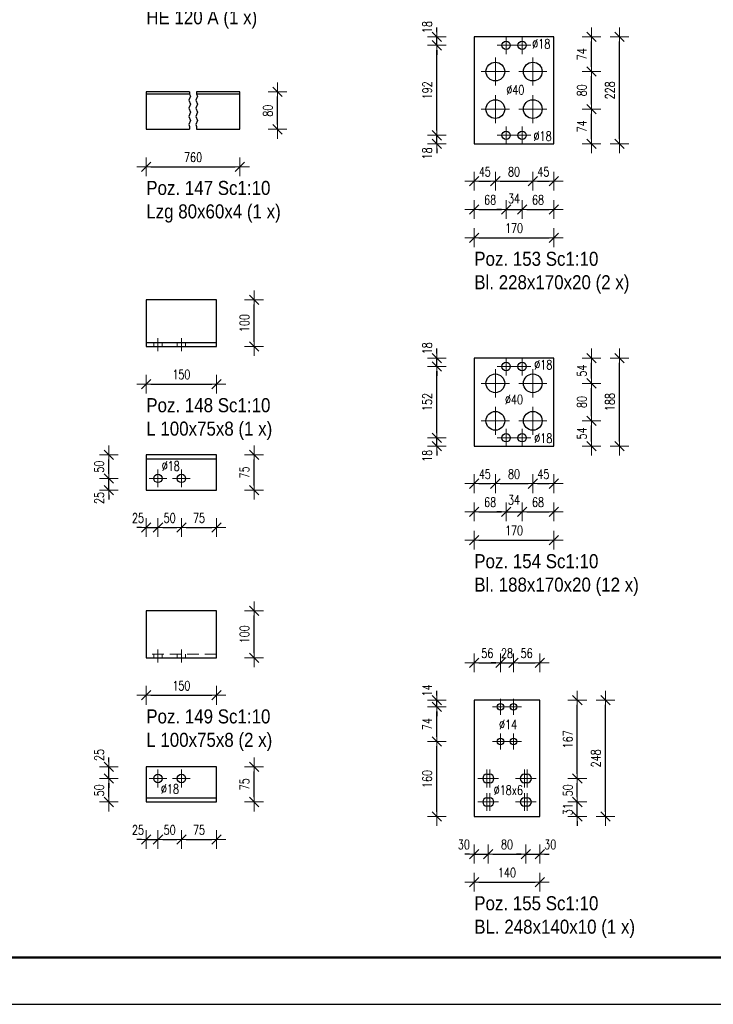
# Model space of a CAD drawing. Header units: millimetres. Extents: x -162 to 500, y 16347 to 16842.
# Tile 2 of 14: x 19 to 167, y 16347 to 16557. Entities that reach past the tile are written whole.
import ezdxf

# ---------------------------------------------------------------- set-up
doc = ezdxf.new("R2010")
doc.units = ezdxf.units.MM
doc.header["$LTSCALE"] = 10
doc.linetypes.add('HIDDEN', pattern=[0.375, 0.25, -0.125])
doc.linetypes.add('MITTE', pattern=[2, 1.25, -0.25, 0.25, -0.25])
doc.layers.get('Defpoints').update_dxf_attribs({"color": 1})
doc.layers.add('_FORMATKA', color=8, linetype='Continuous', plot=False)
for name, color, linetype, lineweight in [('_RAMKA', 7, 'Continuous', 35), ('PS_DIM', 4, 'Continuous', 13), ('PS_Hidden', 2, 'HIDDEN', 9), ('PS_Mid', 5, 'MITTE', 15), ('PS_Plate', 35, 'Continuous', 30), ('PS_Shape', 161, 'Continuous', 30), ('PS_SOLID', 7, 'Continuous', 30), ('PS_TEXT', 3, 'Continuous', 18)]:
    doc.layers.add(name, color=color, linetype=linetype, lineweight=lineweight)
doc.styles.add('gil', font='txt', dxfattribs={"width": 0.9})
doc.styles.add('simplex', font='simplex.shx', dxfattribs={"width": 0.75})
doc.dimstyles.new('1_10_PRZ_DS1-LS10', dxfattribs={"dimtxt": 2, "dimasz": 1, "dimexe": 2, "dimexo": 5, "dimgap": 1, "dimtad": 1, "dimdec": 0, "dimlfac": 10, "dimtxsty": 'simplex', "dimblk": 'dimznak', "dimcen": 2, "dimse1": 1, "dimse2": 1, "dimclrt": 3, "dimadec": 1, "dimazin": 0, "dimtfac": 1, "dimtdec": 0, "dimtix": 1, "dimtmove": 2, "dimatfit": 3, "dimldrblk": 'dim-grot', "dimfxl": 1, "dimarcsym": 0})

# ---------------------------------------------------------------- blocks, each defined once
blk = doc.blocks.new('dim-grot')
blk.add_hatch(color=256).paths.add_polyline_path([(0, 0), (-2, 0.5), (-2, -0.5)])
blk.add_lwpolyline([(0, 0), (-2, 0.5), (-2, -0.5), (0, 0)])
blk = doc.blocks.new('dimznak')
at = {"color": 0}
for points in [[(-2, 0), (2, 0)], [(0, 2), (0, -2)]]:
    blk.add_lwpolyline(points, dxfattribs=at)
at = {"color": 2}
blk.add_lwpolyline([(1, 1), (-1, -1)], dxfattribs=at)
blk = doc.blocks.new('*D116')
at = {"layer": 'Defpoints', "color": 0, "transparency": 16777216}
for p in [(48.05, 16458.81), (45.55, 16456.31), (48.05, 16448.31)]:
    blk.add_point(p, dxfattribs=at)
at = {"layer": 'PS_DIM', "color": 0, "lineweight": -2, "transparency": 16777216}
for p, q in [((44.55, 16448.31), (43.55, 16448.31)), ((45.55, 16448.31), (48.05, 16448.31)), ((49.05, 16448.31), (50.05, 16448.31))]:
    blk.add_line(p, q, dxfattribs=at)
blk.add_blockref('dimznak', (45.55, 16448.31), dxfattribs=at)
at = {"layer": 'PS_DIM', "color": 0, "lineweight": -2, "transparency": 16777216, "rotation": 180}
blk.add_blockref('dimznak', (48.05, 16448.31), dxfattribs=at)
at = {"layer": 'PS_DIM', "color": 3, "transparency": 16777216, "insert": (43.78, 16450.35), "char_height": 2, "attachment_point": 5, "style": 'simplex'}
blk.add_mtext('25', dxfattribs=at)
blk = doc.blocks.new('*D119')
at = {"layer": 'Defpoints', "color": 0, "transparency": 16777216}
for p in [(37.55, 16458.81), (48.05, 16458.81), (45.55, 16456.31)]:
    blk.add_point(p, dxfattribs=at)
at = {"layer": 'PS_DIM', "color": 0, "lineweight": -2, "transparency": 16777216}
for p, q in [((37.55, 16459.81), (37.55, 16460.81)), ((37.55, 16456.31), (37.55, 16458.81)), ((37.55, 16455.31), (37.55, 16454.31))]:
    blk.add_line(p, q, dxfattribs=at)
for p, rotation in [((37.55, 16458.81), 270), ((37.55, 16456.31), 90)]:
    blk.add_blockref('dimznak', p, dxfattribs=dict(at, rotation=rotation))
at = {"layer": 'PS_DIM', "color": 3, "transparency": 16777216, "insert": (35.51, 16454.61), "char_height": 2, "attachment_point": 5, "rotation": 90, "style": 'simplex'}
blk.add_mtext('25', dxfattribs=at)
blk = doc.blocks.new('*D124')
at = {"layer": 'Defpoints', "color": 0, "transparency": 16777216}
for p in [(48.05, 16394.77), (45.55, 16389.77), (48.05, 16381.77)]:
    blk.add_point(p, dxfattribs=at)
at = {"layer": 'PS_DIM', "color": 0, "lineweight": -2, "transparency": 16777216}
for p, q in [((44.55, 16381.77), (43.55, 16381.77)), ((45.55, 16381.77), (48.05, 16381.77)), ((49.05, 16381.77), (50.05, 16381.77))]:
    blk.add_line(p, q, dxfattribs=at)
blk.add_blockref('dimznak', (45.55, 16381.77), dxfattribs=at)
at = {"layer": 'PS_DIM', "color": 0, "lineweight": -2, "transparency": 16777216, "rotation": 180}
blk.add_blockref('dimznak', (48.05, 16381.77), dxfattribs=at)
at = {"layer": 'PS_DIM', "color": 3, "transparency": 16777216, "insert": (43.8, 16383.81), "char_height": 2, "attachment_point": 5, "style": 'simplex'}
blk.add_mtext('25', dxfattribs=at)
blk = doc.blocks.new('*D128')
at = {"layer": 'Defpoints', "color": 0, "transparency": 16777216}
for p in [(37.55, 16397.27), (45.55, 16397.27), (48.05, 16394.77)]:
    blk.add_point(p, dxfattribs=at)
at = {"layer": 'PS_DIM', "color": 0, "lineweight": -2, "transparency": 16777216}
for p, q in [((37.55, 16398.27), (37.55, 16399.27)), ((37.55, 16394.77), (37.55, 16397.27)), ((37.55, 16393.77), (37.55, 16392.77))]:
    blk.add_line(p, q, dxfattribs=at)
for p, rotation in [((37.55, 16397.27), 270), ((37.55, 16394.77), 90)]:
    blk.add_blockref('dimznak', p, dxfattribs=dict(at, rotation=rotation))
at = {"layer": 'PS_DIM', "color": 3, "transparency": 16777216, "insert": (35.51, 16399.81), "char_height": 2, "attachment_point": 5, "rotation": 90, "style": 'simplex'}
blk.add_mtext('25', dxfattribs=at)
blk = doc.blocks.new('*D165')
at = {"layer": 'Defpoints', "color": 0, "transparency": 16777216}
for p in [(122.35, 16531.99), (125.75, 16531.99), (125.75, 16516.19)]:
    blk.add_point(p, dxfattribs=at)
at = {"layer": 'PS_DIM', "color": 0, "lineweight": -2, "transparency": 16777216}
for p, q in [((121.35, 16516.19), (120.35, 16516.19)), ((122.35, 16516.19), (125.75, 16516.19)), ((126.75, 16516.19), (127.75, 16516.19))]:
    blk.add_line(p, q, dxfattribs=at)
blk.add_blockref('dimznak', (122.35, 16516.19), dxfattribs=at)
at = {"layer": 'PS_DIM', "color": 0, "lineweight": -2, "transparency": 16777216, "rotation": 180}
blk.add_blockref('dimznak', (125.75, 16516.19), dxfattribs=at)
at = {"layer": 'PS_DIM', "color": 3, "transparency": 16777216, "insert": (124.05, 16518.52), "char_height": 2, "attachment_point": 5, "style": 'simplex'}
blk.add_mtext('34', dxfattribs=at)
blk = doc.blocks.new('*D168')
at = {"layer": 'Defpoints', "color": 0, "transparency": 16777216}
for p in [(107.55, 16531.99), (122.35, 16531.99), (115.55, 16530.19)]:
    blk.add_point(p, dxfattribs=at)
at = {"layer": 'PS_DIM', "color": 0, "lineweight": -2, "transparency": 16777216}
for p, q in [((107.55, 16532.99), (107.55, 16533.99)), ((107.55, 16530.19), (107.55, 16531.99)), ((107.55, 16529.19), (107.55, 16528.19))]:
    blk.add_line(p, q, dxfattribs=at)
for p, rotation in [((107.55, 16531.99), 270), ((107.55, 16530.19), 90)]:
    blk.add_blockref('dimznak', p, dxfattribs=dict(at, rotation=rotation))
at = {"layer": 'PS_DIM', "color": 3, "transparency": 16777216, "insert": (105.51, 16528.12), "char_height": 2, "attachment_point": 5, "rotation": 90, "style": 'simplex'}
blk.add_mtext('18', dxfattribs=at)
blk = doc.blocks.new('*D170')
at = {"layer": 'Defpoints', "color": 0, "transparency": 16777216}
for p in [(107.55, 16552.99), (115.55, 16552.99), (122.35, 16551.19)]:
    blk.add_point(p, dxfattribs=at)
at = {"layer": 'PS_DIM', "color": 0, "lineweight": -2, "transparency": 16777216}
for p, q in [((107.55, 16553.99), (107.55, 16554.99)), ((107.55, 16551.19), (107.55, 16552.99)), ((107.55, 16550.19), (107.55, 16549.19))]:
    blk.add_line(p, q, dxfattribs=at)
for p, rotation in [((107.55, 16552.99), 270), ((107.55, 16551.19), 90)]:
    blk.add_blockref('dimznak', p, dxfattribs=dict(at, rotation=rotation))
at = {"layer": 'PS_DIM', "color": 3, "transparency": 16777216, "insert": (105.51, 16555.07), "char_height": 2, "attachment_point": 5, "rotation": 90, "style": 'simplex'}
blk.add_mtext('18', dxfattribs=at)
blk = doc.blocks.new('*X160')
at = {"layer": 'PS_Mid', "color": 5, "linetype": 'MITTE'}
for p, q in [((-1.7, 11.5), (-1.7, 7.7)), ((1.7, 11.5), (1.7, 7.7)), ((0.2, 9.6), (-3.6, 9.6)), ((3.6, 9.6), (-0.2, 9.6)), ((-4, 7), (-4, 1)), ((4, 7), (4, 1)), ((-1, 4), (-7, 4)), ((7, 4), (1, 4)), ((-4, -1), (-4, -7)), ((4, -1), (4, -7)), ((-1, -4), (-7, -4)), ((7, -4), (1, -4)), ((-1.7, -7.7), (-1.7, -11.5)), ((1.7, -7.7), (1.7, -11.5)), ((0.2, -9.6), (-3.6, -9.6)), ((3.6, -9.6), (-0.2, -9.6))]:
    blk.add_line(p, q, dxfattribs=at)
at = {"layer": 'PS_SOLID', "color": 7, "linetype": 'Continuous'}
for p, q in [((-4, 11.4), (-8.5, 11.4)), ((-8.5, 11.4), (-8.5, -11.4)), ((-1.7, 11.4), (-4, 11.4)), ((1.7, 11.4), (-1.7, 11.4)), ((4, 11.4), (1.7, 11.4)), ((8.5, 11.4), (4, 11.4)), ((8.5, -11.4), (8.5, 11.4)), ((-8.5, -11.4), (8.5, -11.4))]:
    blk.add_line(p, q, dxfattribs=at)
at = {"layer": 'PS_SOLID', "color": 7}
for centre, radius in [((-1.7, 9.6), 0.9), ((1.7, 9.6), 0.9), ((-4, 4), 2), ((4, 4), 2), ((-4, -4), 2), ((4, -4), 2), ((-1.7, -9.6), 0.9), ((1.7, -9.6), 0.9)]:
    blk.add_circle(centre, radius, dxfattribs=at)
blk = doc.blocks.new('*D180')
at = {"layer": 'Defpoints', "color": 0, "transparency": 16777216}
for p in [(122.35, 16467.48), (125.75, 16467.48), (125.75, 16451.68)]:
    blk.add_point(p, dxfattribs=at)
at = {"layer": 'PS_DIM', "color": 0, "lineweight": -2, "transparency": 16777216}
for p, q in [((121.35, 16451.68), (120.35, 16451.68)), ((122.35, 16451.68), (125.75, 16451.68)), ((126.75, 16451.68), (127.75, 16451.68))]:
    blk.add_line(p, q, dxfattribs=at)
blk.add_blockref('dimznak', (122.35, 16451.68), dxfattribs=at)
at = {"layer": 'PS_DIM', "color": 0, "lineweight": -2, "transparency": 16777216, "rotation": 180}
blk.add_blockref('dimznak', (125.75, 16451.68), dxfattribs=at)
at = {"layer": 'PS_DIM', "color": 3, "transparency": 16777216, "insert": (124.05, 16454.2), "char_height": 2, "attachment_point": 5, "style": 'simplex'}
blk.add_mtext('34', dxfattribs=at)
blk = doc.blocks.new('*D183')
at = {"layer": 'Defpoints', "color": 0, "transparency": 16777216}
for p in [(107.55, 16467.48), (122.35, 16467.48), (115.55, 16465.68)]:
    blk.add_point(p, dxfattribs=at)
at = {"layer": 'PS_DIM', "color": 0, "lineweight": -2, "transparency": 16777216}
for p, q in [((107.55, 16468.48), (107.55, 16469.48)), ((107.55, 16465.68), (107.55, 16467.48)), ((107.55, 16464.68), (107.55, 16463.68))]:
    blk.add_line(p, q, dxfattribs=at)
for p, rotation in [((107.55, 16467.48), 270), ((107.55, 16465.68), 90)]:
    blk.add_blockref('dimznak', p, dxfattribs=dict(at, rotation=rotation))
at = {"layer": 'PS_DIM', "color": 3, "transparency": 16777216, "insert": (105.51, 16463.61), "char_height": 2, "attachment_point": 5, "rotation": 90, "style": 'simplex'}
blk.add_mtext('18', dxfattribs=at)
blk = doc.blocks.new('*D185')
at = {"layer": 'Defpoints', "color": 0, "transparency": 16777216}
for p in [(107.55, 16484.48), (115.55, 16484.48), (122.35, 16482.68)]:
    blk.add_point(p, dxfattribs=at)
at = {"layer": 'PS_DIM', "color": 0, "lineweight": -2, "transparency": 16777216}
for p, q in [((107.55, 16485.48), (107.55, 16486.48)), ((107.55, 16482.68), (107.55, 16484.48)), ((107.55, 16481.68), (107.55, 16480.68))]:
    blk.add_line(p, q, dxfattribs=at)
for p, rotation in [((107.55, 16484.48), 270), ((107.55, 16482.68), 90)]:
    blk.add_blockref('dimznak', p, dxfattribs=dict(at, rotation=rotation))
at = {"layer": 'PS_DIM', "color": 3, "transparency": 16777216, "insert": (105.51, 16486.56), "char_height": 2, "attachment_point": 5, "rotation": 90, "style": 'simplex'}
blk.add_mtext('18', dxfattribs=at)
blk = doc.blocks.new('*X175')
at = {"layer": 'PS_Mid', "color": 5, "linetype": 'MITTE'}
for p, q in [((-1.7, 9.5), (-1.7, 5.7)), ((1.7, 9.5), (1.7, 5.7)), ((-4, 7), (-4, 1)), ((0.2, 7.6), (-3.6, 7.6)), ((3.6, 7.6), (-0.2, 7.6)), ((4, 7), (4, 1)), ((-1, 4), (-7, 4)), ((7, 4), (1, 4)), ((-4, -1), (-4, -7)), ((4, -1), (4, -7)), ((-1, -4), (-7, -4)), ((7, -4), (1, -4)), ((-1.7, -5.7), (-1.7, -9.5)), ((1.7, -5.7), (1.7, -9.5)), ((0.2, -7.6), (-3.6, -7.6)), ((3.6, -7.6), (-0.2, -7.6))]:
    blk.add_line(p, q, dxfattribs=at)
at = {"layer": 'PS_SOLID', "color": 7, "linetype": 'Continuous'}
for p, q in [((-4, 9.4), (-8.5, 9.4)), ((-8.5, 9.4), (-8.5, -9.4)), ((-1.7, 9.4), (-4, 9.4)), ((1.7, 9.4), (-1.7, 9.4)), ((4, 9.4), (1.7, 9.4)), ((8.5, 9.4), (4, 9.4)), ((8.5, -9.4), (8.5, 9.4)), ((-8.5, -9.4), (8.5, -9.4))]:
    blk.add_line(p, q, dxfattribs=at)
at = {"layer": 'PS_SOLID', "color": 7}
for centre, radius in [((-1.7, 7.6), 0.9), ((1.7, 7.6), 0.9), ((-4, 4), 2), ((4, 4), 2), ((-4, -4), 2), ((4, -4), 2), ((-1.7, -7.6), 0.9), ((1.7, -7.6), 0.9)]:
    blk.add_circle(centre, radius, dxfattribs=at)
blk = doc.blocks.new('*D191')
at = {"layer": 'Defpoints', "color": 0, "transparency": 16777216}
for p in [(118.55, 16389.77), (115.55, 16386.67), (118.55, 16378.67)]:
    blk.add_point(p, dxfattribs=at)
at = {"layer": 'PS_DIM', "color": 0, "lineweight": -2, "transparency": 16777216}
for p, q in [((114.55, 16378.67), (113.55, 16378.67)), ((115.55, 16378.67), (118.55, 16378.67)), ((119.55, 16378.67), (120.55, 16378.67))]:
    blk.add_line(p, q, dxfattribs=at)
blk.add_blockref('dimznak', (115.55, 16378.67), dxfattribs=at)
at = {"layer": 'PS_DIM', "color": 0, "lineweight": -2, "transparency": 16777216, "rotation": 180}
blk.add_blockref('dimznak', (118.55, 16378.67), dxfattribs=at)
at = {"layer": 'PS_DIM', "color": 3, "transparency": 16777216, "insert": (113.33, 16380.71), "char_height": 2, "attachment_point": 5, "style": 'simplex'}
blk.add_mtext('30', dxfattribs=at)
blk = doc.blocks.new('*D193')
at = {"layer": 'Defpoints', "color": 0, "transparency": 16777216}
for p in [(126.55, 16389.77), (129.55, 16386.67), (129.55, 16378.67)]:
    blk.add_point(p, dxfattribs=at)
at = {"layer": 'PS_DIM', "color": 0, "lineweight": -2, "transparency": 16777216}
for p, q in [((125.55, 16378.67), (124.55, 16378.67)), ((126.55, 16378.67), (129.55, 16378.67)), ((130.55, 16378.67), (131.55, 16378.67))]:
    blk.add_line(p, q, dxfattribs=at)
blk.add_blockref('dimznak', (126.55, 16378.67), dxfattribs=at)
at = {"layer": 'PS_DIM', "color": 0, "lineweight": -2, "transparency": 16777216, "rotation": 180}
blk.add_blockref('dimznak', (129.55, 16378.67), dxfattribs=at)
at = {"layer": 'PS_DIM', "color": 3, "transparency": 16777216, "insert": (131.76, 16380.71), "char_height": 2, "attachment_point": 5, "style": 'simplex'}
blk.add_mtext('30', dxfattribs=at)
blk = doc.blocks.new('*D196')
at = {"layer": 'Defpoints', "color": 0, "transparency": 16777216}
for p in [(123.95, 16419.47), (121.15, 16402.67), (123.95, 16402.67)]:
    blk.add_point(p, dxfattribs=at)
at = {"layer": 'PS_DIM', "color": 0, "lineweight": -2, "transparency": 16777216}
for p, q in [((120.15, 16419.47), (119.15, 16419.47)), ((121.15, 16419.47), (123.95, 16419.47)), ((124.95, 16419.47), (125.95, 16419.47))]:
    blk.add_line(p, q, dxfattribs=at)
blk.add_blockref('dimznak', (121.15, 16419.47), dxfattribs=at)
at = {"layer": 'PS_DIM', "color": 0, "lineweight": -2, "transparency": 16777216, "rotation": 180}
blk.add_blockref('dimznak', (123.95, 16419.47), dxfattribs=at)
at = {"layer": 'PS_DIM', "color": 3, "transparency": 16777216, "insert": (122.55, 16421.51), "char_height": 2, "attachment_point": 5, "style": 'simplex'}
blk.add_mtext('28', dxfattribs=at)
blk = doc.blocks.new('*D200')
at = {"layer": 'Defpoints', "color": 0, "transparency": 16777216}
for p in [(107.55, 16411.47), (115.55, 16411.47), (121.15, 16410.07)]:
    blk.add_point(p, dxfattribs=at)
at = {"layer": 'PS_DIM', "color": 0, "lineweight": -2, "transparency": 16777216}
for p, q in [((107.55, 16412.47), (107.55, 16413.47)), ((107.55, 16410.07), (107.55, 16411.47)), ((107.55, 16409.07), (107.55, 16408.07))]:
    blk.add_line(p, q, dxfattribs=at)
for p, rotation in [((107.55, 16411.47), 270), ((107.55, 16410.07), 90)]:
    blk.add_blockref('dimznak', p, dxfattribs=dict(at, rotation=rotation))
at = {"layer": 'PS_DIM', "color": 3, "transparency": 16777216, "insert": (105.51, 16413.57), "char_height": 2, "attachment_point": 5, "rotation": 90, "style": 'simplex'}
blk.add_mtext('14', dxfattribs=at)
blk = doc.blocks.new('*D201')
at = {"layer": 'Defpoints', "color": 0, "transparency": 16777216}
for p in [(126.55, 16389.77), (137.55, 16389.77), (129.55, 16386.67)]:
    blk.add_point(p, dxfattribs=at)
at = {"layer": 'PS_DIM', "color": 0, "lineweight": -2, "transparency": 16777216}
for p, q in [((137.55, 16390.77), (137.55, 16391.77)), ((137.55, 16386.67), (137.55, 16389.77)), ((137.55, 16385.67), (137.55, 16384.67))]:
    blk.add_line(p, q, dxfattribs=at)
for p, rotation in [((137.55, 16389.77), 270), ((137.55, 16386.67), 90)]:
    blk.add_blockref('dimznak', p, dxfattribs=dict(at, rotation=rotation))
at = {"layer": 'PS_DIM', "color": 3, "transparency": 16777216, "insert": (135.51, 16388.22), "char_height": 2, "attachment_point": 5, "rotation": 90, "style": 'simplex'}
blk.add_mtext('31', dxfattribs=at)
blk = doc.blocks.new('*X190')
at = {"layer": 'PS_Mid', "color": 5, "linetype": 'MITTE'}
for p, q in [((-1.4, 12.7), (-1.4, 9.3)), ((1.4, 12.7), (1.4, 9.3)), ((0.3, 11), (-3.1, 11)), ((3.1, 11), (-0.3, 11)), ((-1.4, 5.3), (-1.4, 1.9)), ((1.4, 5.3), (1.4, 1.9)), ((0.3, 3.6), (-3.1, 3.6)), ((3.1, 3.6), (-0.3, 3.6)), ((-4.3, -6.2), (-4.3, -2.4)), ((-3.7, -6.2), (-3.7, -2.4)), ((3.7, -6.2), (3.7, -2.4)), ((4.3, -6.2), (4.3, -2.4)), ((-1.8, -4.3), (-6.2, -4.3)), ((6.2, -4.3), (1.8, -4.3)), ((-4.3, -11.2), (-4.3, -7.4)), ((-3.7, -11.2), (-3.7, -7.4)), ((3.7, -11.2), (3.7, -7.4)), ((4.3, -11.2), (4.3, -7.4)), ((-1.8, -9.3), (-6.2, -9.3)), ((6.2, -9.3), (1.8, -9.3))]:
    blk.add_line(p, q, dxfattribs=at)
at = {"layer": 'PS_SOLID', "color": 7, "linetype": 'Continuous'}
for p, q in [((-3.7, 12.4), (-7, 12.4)), ((-7, 12.4), (-7, -12.4)), ((-1.4, 12.4), (-3.7, 12.4)), ((1.4, 12.4), (-1.4, 12.4)), ((4.3, 12.4), (1.4, 12.4)), ((7, 12.4), (4.3, 12.4)), ((7, -12.4), (7, 12.4)), ((-4.3, -3.4), (-3.7, -3.4)), ((3.7, -3.4), (4.3, -3.4)), ((-3.7, -5.2), (-4.3, -5.2)), ((4.3, -5.2), (3.7, -5.2)), ((-4.3, -8.4), (-3.7, -8.4)), ((3.7, -8.4), (4.3, -8.4)), ((-3.7, -10.2), (-4.3, -10.2)), ((4.3, -10.2), (3.7, -10.2)), ((-7, -12.4), (7, -12.4))]:
    blk.add_line(p, q, dxfattribs=at)
at = {"layer": 'PS_SOLID', "color": 7}
for centre in [(-1.4, 11), (1.4, 11), (-1.4, 3.6), (1.4, 3.6)]:
    blk.add_circle(centre, 0.7, dxfattribs=at)
at = {"layer": 'PS_SOLID'}
for centre, start, end in [((-4.3, -4.3), 90, 270), ((-3.7, -4.3), 270, 90), ((3.7, -4.3), 90, 270), ((4.3, -4.3), 270, 90), ((-4.3, -9.3), 90, 270), ((-3.7, -9.3), 270, 90), ((3.7, -9.3), 90, 270), ((4.3, -9.3), 270, 90)]:
    blk.add_arc(centre, 0.9, start, end, dxfattribs=at)
blk = doc.blocks.new('*U502')
at = {"layer": '_FORMATKA', "lineweight": -3}
blk.add_lwpolyline([(-650, 0), (0, 0), (0, 420), (-650, 420)], close=True, dxfattribs=at)
at = {"layer": '_RAMKA', "lineweight": -3, "const_width": 0.5}
blk.add_lwpolyline([(-620, 10), (-10, 10), (-10, 410), (-620, 410)], close=True, dxfattribs=at)
blk = doc.blocks.new('*X547')
at = {"color": 3, "style": 'gil', "width": 0.9}
for s, p in [('Poz. 146 Sc1:10', (45.55, 16560.67)), ('HE 120 A (1 x)', (45.55, 16555.67))]:
    blk.add_text(s, height=3, dxfattribs=at).set_placement(p)
blk = doc.blocks.new('*X548')
at = {"color": 1}
for p, q in [((54.98, 16540.37), (54.61, 16539.5)), ((54.61, 16539.5), (54.98, 16538.64)), ((54.8, 16541.27), (54.8, 16540.8)), ((54.8, 16540.8), (54.98, 16540.37)), ((56.48, 16540.37), (56.11, 16539.5)), ((56.11, 16539.5), (56.48, 16538.64)), ((56.3, 16541.27), (56.3, 16540.8)), ((56.3, 16540.8), (56.48, 16540.37)), ((54.98, 16538.64), (54.61, 16537.77)), ((54.61, 16537.77), (54.98, 16536.9)), ((56.48, 16538.64), (56.11, 16537.77)), ((56.11, 16537.77), (56.48, 16536.9)), ((54.98, 16536.9), (54.61, 16536.04)), ((54.61, 16536.04), (54.98, 16535.17)), ((56.48, 16536.9), (56.11, 16536.04)), ((56.11, 16536.04), (56.48, 16535.17)), ((54.98, 16535.17), (54.61, 16534.3)), ((54.61, 16534.3), (54.8, 16533.87)), ((54.8, 16533.87), (54.8, 16533.27)), ((56.48, 16535.17), (56.11, 16534.3)), ((56.11, 16534.3), (56.3, 16533.87)), ((56.3, 16533.87), (56.3, 16533.27))]:
    blk.add_line(p, q, dxfattribs=at)
at = {"layer": 'PS_SOLID', "color": 7, "linetype": 'Continuous'}
for p, q in [((54.8, 16541.27), (45.55, 16541.27)), ((45.55, 16541.27), (45.55, 16540.87)), ((45.55, 16540.87), (54.8, 16540.87)), ((45.55, 16540.87), (45.55, 16533.27)), ((65.55, 16541.27), (56.3, 16541.27)), ((56.3, 16540.87), (65.55, 16540.87)), ((65.55, 16540.87), (65.55, 16541.27)), ((65.55, 16533.27), (65.55, 16540.87)), ((45.55, 16533.27), (54.8, 16533.27)), ((56.3, 16533.27), (65.55, 16533.27))]:
    blk.add_line(p, q, dxfattribs=at)
blk = doc.blocks.new('*X549')
at = {"color": 3, "style": 'gil', "width": 0.9}
for s, p in [('Poz. 147 Sc1:10', (45.55, 16519.27)), ('Lzg 80x60x4 (1 x)', (45.55, 16514.27))]:
    blk.add_text(s, height=3, dxfattribs=at).set_placement(p)
blk = doc.blocks.new('*X550')
at = {"layer": 'PS_Hidden', "color": 2, "linetype": 'HIDDEN'}
for p, q in [((45.55, 16486.92), (45.55, 16487.72)), ((47.15, 16487.72), (47.15, 16486.92)), ((48.95, 16486.92), (48.95, 16487.72)), ((52.15, 16487.72), (52.15, 16486.92)), ((53.95, 16486.92), (53.95, 16487.72))]:
    blk.add_line(p, q, dxfattribs=at)
at = {"layer": 'PS_Mid', "color": 5, "linetype": 'MITTE'}
for p, q in [((48.05, 16488.72), (48.05, 16485.92)), ((53.05, 16488.72), (53.05, 16485.92))]:
    blk.add_line(p, q, dxfattribs=at)
at = {"layer": 'PS_SOLID', "color": 7, "linetype": 'Continuous'}
for p, q in [((60.55, 16496.92), (45.55, 16496.92)), ((45.55, 16496.92), (45.55, 16487.72)), ((60.55, 16487.72), (60.55, 16496.92)), ((60.55, 16487.72), (45.55, 16487.72)), ((45.55, 16487.72), (45.55, 16486.92)), ((45.55, 16486.92), (48.05, 16486.92)), ((48.05, 16486.92), (53.05, 16486.92)), ((53.05, 16486.92), (60.55, 16486.92)), ((60.55, 16486.92), (60.55, 16487.72))]:
    blk.add_line(p, q, dxfattribs=at)
blk = doc.blocks.new('*X551')
at = {"color": 3, "style": 'gil', "width": 0.9}
for s, p in [('Poz. 148 Sc1:10', (45.55, 16472.92)), ('L 100x75x8 (1 x)', (45.55, 16467.92))]:
    blk.add_text(s, height=3, dxfattribs=at).set_placement(p)
blk = doc.blocks.new('*X552')
at = {"layer": 'PS_Mid', "color": 5, "linetype": 'MITTE'}
for p, q in [((48.05, 16460.71), (48.05, 16456.91)), ((53.05, 16460.71), (53.05, 16456.91)), ((49.95, 16458.81), (46.15, 16458.81)), ((54.95, 16458.81), (51.15, 16458.81))]:
    blk.add_line(p, q, dxfattribs=at)
at = {"layer": 'PS_SOLID', "color": 7, "linetype": 'Continuous'}
for p, q in [((60.55, 16463.81), (45.55, 16463.81)), ((45.55, 16463.81), (45.55, 16463.01)), ((60.55, 16463.01), (60.55, 16463.81)), ((45.55, 16463.01), (45.55, 16456.31)), ((45.55, 16463.01), (60.55, 16463.01)), ((60.55, 16456.31), (60.55, 16463.01)), ((45.55, 16456.31), (60.55, 16456.31))]:
    blk.add_line(p, q, dxfattribs=at)
at = {"layer": 'PS_SOLID', "color": 7}
for centre in [(48.05, 16458.81), (53.05, 16458.81)]:
    blk.add_circle(centre, 0.9, dxfattribs=at)
blk = doc.blocks.new('*X553')
at = {"layer": 'PS_Hidden', "color": 2, "linetype": 'HIDDEN'}
for p, q in [((60.55, 16421.33), (45.55, 16421.33)), ((47.15, 16421.33), (47.15, 16420.53)), ((48.95, 16420.53), (48.95, 16421.33)), ((52.15, 16421.33), (52.15, 16420.53)), ((53.95, 16420.53), (53.95, 16421.33))]:
    blk.add_line(p, q, dxfattribs=at)
at = {"layer": 'PS_Mid', "color": 5, "linetype": 'MITTE'}
for p, q in [((48.05, 16422.33), (48.05, 16419.53)), ((53.05, 16422.33), (53.05, 16419.53))]:
    blk.add_line(p, q, dxfattribs=at)
at = {"layer": 'PS_SOLID', "color": 7, "linetype": 'Continuous'}
for p, q in [((60.55, 16430.53), (45.55, 16430.53)), ((45.55, 16430.53), (45.55, 16420.53)), ((60.55, 16420.53), (60.55, 16430.53)), ((45.55, 16420.53), (48.05, 16420.53)), ((48.05, 16420.53), (53.05, 16420.53)), ((53.05, 16420.53), (60.55, 16420.53))]:
    blk.add_line(p, q, dxfattribs=at)
blk = doc.blocks.new('*X554')
at = {"color": 3, "style": 'gil', "width": 0.9}
for s, p in [('Poz. 149 Sc1:10', (45.55, 16406.53)), ('L 100x75x8 (2 x)', (45.55, 16401.53))]:
    blk.add_text(s, height=3, dxfattribs=at).set_placement(p)
blk = doc.blocks.new('*X555')
at = {"layer": 'PS_Mid', "color": 5, "linetype": 'MITTE'}
for p, q in [((48.05, 16396.67), (48.05, 16392.87)), ((53.05, 16396.67), (53.05, 16392.87)), ((49.95, 16394.77), (46.15, 16394.77)), ((54.95, 16394.77), (51.15, 16394.77))]:
    blk.add_line(p, q, dxfattribs=at)
at = {"layer": 'PS_SOLID', "color": 7, "linetype": 'Continuous'}
for p, q in [((48.05, 16397.27), (45.55, 16397.27)), ((45.55, 16397.27), (45.55, 16390.57)), ((53.05, 16397.27), (48.05, 16397.27)), ((60.55, 16397.27), (53.05, 16397.27)), ((60.55, 16390.57), (60.55, 16397.27)), ((60.55, 16390.57), (45.55, 16390.57)), ((45.55, 16390.57), (45.55, 16389.77)), ((60.55, 16389.77), (60.55, 16390.57)), ((45.55, 16389.77), (60.55, 16389.77))]:
    blk.add_line(p, q, dxfattribs=at)
at = {"layer": 'PS_SOLID', "color": 7}
for centre in [(48.05, 16394.77), (53.05, 16394.77)]:
    blk.add_circle(centre, 0.9, dxfattribs=at)
blk = doc.blocks.new('*X559')
at = {"color": 3, "style": 'gil', "width": 0.9}
for s, p in [('Poz. 153 Sc1:10', (115.55, 16504.15)), ('Bl. 228x170x20 (2 x)', (115.55, 16499.15))]:
    blk.add_text(s, height=3, dxfattribs=at).set_placement(p)
blk = doc.blocks.new('*X560')
at = {"color": 3, "style": 'gil', "width": 0.9}
for s, p in [('Poz. 154 Sc1:10', (115.55, 16439.64)), ('Bl. 188x170x20 (12 x)', (115.55, 16434.64))]:
    blk.add_text(s, height=3, dxfattribs=at).set_placement(p)
blk = doc.blocks.new('*X561')
at = {"color": 3, "style": 'gil', "width": 0.9}
for s, p in [('Poz. 155 Sc1:10', (115.55, 16366.67)), ('BL. 248x140x10 (1 x)', (115.55, 16361.67))]:
    blk.add_text(s, height=3, dxfattribs=at).set_placement(p)

msp = doc.modelspace()

# ---------------------------------------------------------------- block references
at = {"layer": 'PS_DIM'}
msp.add_blockref('*U502', (493.6, 16346.61), dxfattribs=at)
at = {"layer": 'PS_Plate', "color": 35}
for name, p in [('*X160', (124.05, 16541.59)), ('*X175', (124.05, 16475.08))]:
    msp.add_blockref(name, p, dxfattribs=at)
at = {"layer": 'PS_Plate'}
msp.add_blockref('*X190', (122.55, 16399.07), dxfattribs=at)
at = {"layer": 'PS_Shape', "color": 2}
msp.add_blockref('*X548', (0, 0), dxfattribs=at)
at = {"layer": 'PS_Shape'}
for name in ['*X550', '*X552', '*X553', '*X555']:
    msp.add_blockref(name, (0, 0), dxfattribs=at)
at = {"layer": 'PS_TEXT'}
for name in ['*X547', '*X549', '*X559', '*X551', '*X560', '*X554', '*X561']:
    msp.add_blockref(name, (0, 0), dxfattribs=at)

# ---------------------------------------------------------------- texts
at = {"layer": 'PS_DIM', "char_height": 2, "style": 'simplex'}
for s, insert, attachment_point in [('\\A1;%%c18', (127.92, 16550.5), 7), ('\\A1;%%c40', (122.4, 16540.68), 7), ('\\A1;%%c18', (128.2, 16530.81), 7), ('\\A1;%%c18', (128.35, 16482.05), 7), ('\\A1;%%c40', (122.1, 16474.62), 7), ('\\A1;%%c18', (128.35, 16466.36), 7), ('\\A1;%%c18', (48.85, 16461.45), 4), ('\\A1;%%c14', (120.84, 16405.28), 7), ('\\A1;%%c18', (48.68, 16392.56), 4), ('\\A1;%%c18x6', (119.7, 16391.3), 7)]:
    msp.add_mtext(s, dxfattribs=dict(at, insert=insert, attachment_point=attachment_point))

# ---------------------------------------------------------------- dimensions: what is measured, and where the dimension line sits
at = {"layer": 'PS_DIM'}
for base, p1, p2, text, picture, middle in [((107.55, 16552.99), (122.35, 16551.19), (115.55, 16552.99), '18', '*D170', (105.51, 16555.07)), ((107.55, 16531.99), (115.55, 16530.19), (122.35, 16531.99), '18', '*D168', (105.51, 16528.12)), ((107.55, 16484.48), (122.35, 16482.68), (115.55, 16484.48), '18', '*D185', (105.51, 16486.56)), ((107.55, 16467.48), (115.55, 16465.68), (122.35, 16467.48), '18', '*D183', (105.51, 16463.61)), ((107.55, 16411.47), (121.15, 16410.07), (115.55, 16411.47), '14', '*D200', (105.51, 16413.57)), ((137.55, 16389.77), (129.55, 16386.67), (126.55, 16389.77), '31', '*D201', (135.51, 16388.22))]:
    dim = msp.add_linear_dim(base=base, p1=p1, p2=p2, angle=90, text=text, dimstyle='1_10_PRZ_DS1-LS10', dxfattribs=at)
    dim.commit()
    dim.dimension.update_dxf_attribs({"geometry": picture, "text_midpoint": middle, "dimtype": 128})
for base, p1, p2, location, text in [((140.55, 16552.99), (128.05, 16545.59), (132.55, 16552.99), (138.51, 16549.29), '74'), ((146.55, 16552.99), (132.55, 16530.19), (132.55, 16552.99), (144.51, 16541.59), '228'), ((107.55, 16551.19), (122.35, 16531.99), (122.35, 16551.19), (105.51, 16541.59), '192'), ((140.55, 16545.59), (128.05, 16537.59), (128.05, 16545.59), (138.51, 16541.59), '80'), ((140.55, 16537.59), (132.55, 16530.19), (128.05, 16537.59), (138.51, 16533.89), '74'), ((140.55, 16484.48), (128.05, 16479.08), (132.55, 16484.48), (138.51, 16481.78), '54'), ((146.55, 16484.48), (132.55, 16465.68), (132.55, 16484.48), (144.51, 16475.08), '188'), ((107.55, 16482.68), (122.35, 16467.48), (122.35, 16482.68), (105.51, 16475.08), '152'), ((140.55, 16479.08), (128.05, 16471.08), (128.05, 16479.08), (138.51, 16475.08), '80'), ((140.55, 16471.08), (132.55, 16465.68), (128.05, 16471.08), (138.51, 16468.38), '54'), ((137.55, 16411.47), (126.55, 16394.77), (129.55, 16411.47), (135.51, 16403.12), '167'), ((143.55, 16411.47), (129.55, 16386.67), (129.55, 16411.47), (141.51, 16399.07), '248'), ((107.55, 16410.07), (121.15, 16402.67), (121.15, 16410.07), (105.51, 16406.37), '74'), ((107.55, 16402.67), (115.55, 16386.67), (121.15, 16402.67), (105.51, 16394.67), '160'), ((137.55, 16394.77), (126.55, 16389.77), (126.55, 16394.77), (135.51, 16392.27), '50')]:
    msp.add_linear_dim(base=base, p1=p1, p2=p2, angle=90, location=location, text=text, dimstyle='1_10_PRZ_DS1-LS10', dxfattribs=at).render()
for base, p1, p2, location in [((73.55, 16541.27), (65.55, 16533.27), (65.55, 16541.27), (71.51, 16537.27)), ((68.55, 16496.92), (60.55, 16486.92), (60.55, 16496.92), (66.51, 16491.92)), ((37.55, 16463.81), (48.05, 16458.81), (45.55, 16463.81), (35.51, 16461.31)), ((68.55, 16463.81), (60.55, 16456.31), (60.55, 16463.81), (66.51, 16460.06)), ((68.55, 16430.53), (60.55, 16420.53), (60.55, 16430.53), (66.51, 16425.53)), ((68.55, 16397.27), (60.55, 16389.77), (60.55, 16397.27), (66.51, 16393.52)), ((37.55, 16394.77), (45.55, 16389.77), (48.05, 16394.77), (35.51, 16392.27))]:
    msp.add_linear_dim(base=base, p1=p1, p2=p2, angle=90, location=location, dimstyle='1_10_PRZ_DS1-LS10', dxfattribs=at).render()
for base, p1, p2, location, text in [((120.05, 16522.19), (115.55, 16530.19), (120.05, 16537.59), (117.8, 16524.23), '45'), ((128.05, 16522.19), (120.05, 16537.59), (128.05, 16537.59), (124.05, 16524.23), '80'), ((132.55, 16522.19), (128.05, 16537.59), (132.55, 16530.19), (130.3, 16524.23), '45'), ((65.55, 16525.27), (45.55, 16533.27), (65.55, 16533.27), (55.55, 16527.31), '760'), ((122.35, 16516.19), (115.55, 16530.19), (122.35, 16531.99), (118.95, 16518.23), '68'), ((132.55, 16516.19), (125.75, 16531.99), (132.55, 16530.19), (129.15, 16518.23), '68'), ((132.55, 16510.15), (115.55, 16530.19), (132.55, 16530.19), (124.05, 16512.19), '170'), ((120.05, 16457.68), (115.55, 16465.68), (120.05, 16471.08), (117.8, 16459.72), '45'), ((128.05, 16457.68), (120.05, 16471.08), (128.05, 16471.08), (124.05, 16459.72), '80'), ((132.55, 16457.68), (128.05, 16471.08), (132.55, 16465.68), (130.3, 16459.72), '45'), ((122.35, 16451.68), (115.55, 16465.68), (122.35, 16467.48), (118.95, 16453.72), '68'), ((132.55, 16451.68), (125.75, 16467.48), (132.55, 16465.68), (129.15, 16453.72), '68'), ((132.55, 16445.64), (115.55, 16465.68), (132.55, 16465.68), (124.05, 16447.68), '170'), ((121.15, 16419.47), (115.55, 16411.47), (121.15, 16402.67), (118.35, 16421.51), '56'), ((129.55, 16419.47), (123.95, 16402.67), (129.55, 16411.47), (126.75, 16421.51), '56'), ((126.55, 16378.67), (118.55, 16389.77), (126.55, 16389.77), (122.55, 16380.71), '80'), ((129.55, 16372.67), (115.55, 16386.67), (129.55, 16386.67), (122.55, 16374.71), '140')]:
    msp.add_linear_dim(base=base, p1=p1, p2=p2, location=location, text=text, dimstyle='1_10_PRZ_DS1-LS10', dxfattribs=at).render()
for base, p1, p2, text, picture, middle in [((125.75, 16516.19), (122.35, 16531.99), (125.75, 16531.99), '34', '*D165', (124.05, 16518.52)), ((125.75, 16451.68), (122.35, 16467.48), (125.75, 16467.48), '34', '*D180', (124.05, 16454.2)), ((123.95, 16419.47), (121.15, 16402.67), (123.95, 16402.67), '28', '*D196', (122.55, 16421.51)), ((118.55, 16378.67), (115.55, 16386.67), (118.55, 16389.77), '30', '*D191', (113.33, 16380.71)), ((129.55, 16378.67), (126.55, 16389.77), (129.55, 16386.67), '30', '*D193', (131.76, 16380.71))]:
    dim = msp.add_linear_dim(base=base, p1=p1, p2=p2, text=text, dimstyle='1_10_PRZ_DS1-LS10', dxfattribs=at)
    dim.commit()
    dim.dimension.update_dxf_attribs({"geometry": picture, "text_midpoint": middle, "dimtype": 128})
for base, p1, p2, location in [((60.55, 16478.92), (45.55, 16486.92), (60.55, 16486.92), (53.05, 16480.96)), ((53.05, 16448.31), (48.05, 16458.81), (53.05, 16458.81), (50.55, 16450.35)), ((60.55, 16448.31), (53.05, 16458.81), (60.55, 16456.31), (56.8, 16450.35)), ((60.55, 16412.53), (45.55, 16420.53), (60.55, 16420.53), (53.05, 16414.57)), ((53.05, 16381.77), (48.05, 16394.77), (53.05, 16394.77), (50.55, 16383.81)), ((60.55, 16381.77), (53.05, 16394.77), (60.55, 16389.77), (56.8, 16383.81))]:
    msp.add_linear_dim(base=base, p1=p1, p2=p2, location=location, dimstyle='1_10_PRZ_DS1-LS10', dxfattribs=at).render()
for base, p1, p2, picture, middle in [((37.55, 16458.81), (45.55, 16456.31), (48.05, 16458.81), '*D119', (35.51, 16454.61)), ((37.55, 16397.27), (48.05, 16394.77), (45.55, 16397.27), '*D128', (35.51, 16399.81))]:
    dim = msp.add_linear_dim(base=base, p1=p1, p2=p2, angle=90, dimstyle='1_10_PRZ_DS1-LS10', dxfattribs=at)
    dim.commit()
    dim.dimension.update_dxf_attribs({"geometry": picture, "text_midpoint": middle, "dimtype": 128})
for base, p1, p2, picture, middle in [((48.05, 16448.31), (45.55, 16456.31), (48.05, 16458.81), '*D116', (43.78, 16450.35)), ((48.05, 16381.77), (45.55, 16389.77), (48.05, 16394.77), '*D124', (43.8, 16383.81))]:
    dim = msp.add_linear_dim(base=base, p1=p1, p2=p2, dimstyle='1_10_PRZ_DS1-LS10', dxfattribs=at)
    dim.commit()
    dim.dimension.update_dxf_attribs({"geometry": picture, "text_midpoint": middle, "dimtype": 128})

doc.saveas('drawing.dxf')
